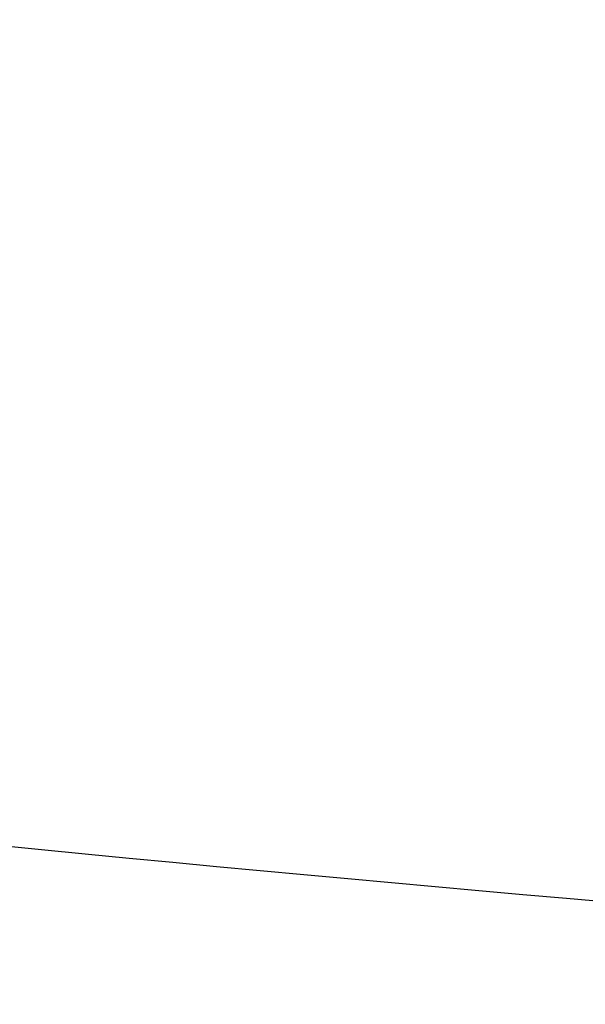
# Model space of a CAD drawing. Header units: millimetres. Extents: x 54 to 130, y 13 to 286.
# Tile 154 of 256: x 99.7575 to 99.7996, y 13.4799 to 13.5532. Entities that reach past the tile are written whole.
import ezdxf

# ---------------------------------------------------------------- set-up
doc = ezdxf.new("R2010")
doc.units = ezdxf.units.MM

msp = doc.modelspace()

# ---------------------------------------------------------------- linework, layer by layer
at = {"color": 7, "linetype": 'Continuous', "lineweight": 25}
msp.add_open_spline([(99.899068, 13.47989), (99.829631, 13.484992), (99.529812, 13.507021), (99.005493, 13.677612), (98.393071, 13.968025), (97.855291, 14.329449), (97.388213, 14.718444), (96.933224, 15.176223), (96.527563, 15.658539), (96.168171, 16.144856), (95.851766, 16.618326), (95.542901, 17.127342), (95.241553, 17.671821), (94.881313, 18.382854), (94.469585, 19.293562), (94.017107, 20.439428), (93.623402, 21.575151), (93.282479, 22.671474), (92.989661, 23.705527), (92.719148, 24.756534), (92.476345, 25.791888), (92.260405, 26.801958), (92.065596, 27.803969), (91.921677, 28.623761), (91.820283, 29.246265), (91.755915, 29.660582), (91.696779, 30.062189), (91.642884, 30.451092), (91.594158, 30.827245), (91.550856, 31.190821), (91.509741, 31.562401), (91.475111, 31.947332), (91.452081, 32.349912), (91.441441, 32.749846), (91.443447, 33.147257), (91.458771, 33.560789), (91.489256, 33.987453), (91.537246, 34.423143), (91.601247, 34.846393), (91.678665, 35.243726), (91.766465, 35.612002), (91.862618, 35.94756), (91.968988, 36.257744), (92.069426, 36.503614), (92.15881, 36.692886), (92.230878, 36.826564), (92.300765, 36.941209), (92.378346, 37.045267), (92.478137, 37.170426), (92.605244, 37.322342), (92.970833, 37.753132), (93.329494, 38.144074), (93.676, 38.493462), (93.78054, 38.597209), (93.886109, 38.700286), (93.992704, 38.802702), (94.100326, 38.904455), (94.346873, 39.13385), (94.604411, 39.362519), (94.872968, 39.590343), (95.012302, 39.706323), (95.156771, 39.824331), (95.318365, 39.95375), (95.496314, 40.093183), (95.68619, 40.23827), (96.070239, 40.524179), (96.644248, 40.922564), (97.404515, 41.384617), (98.05424, 41.721654), (98.597164, 41.970625), (99.040152, 42.152869), (99.480373, 42.314478), (99.896149, 42.445213), (100.17806, 42.528779), (100.315353, 42.559765), (100.329367, 42.562928)], degree=3, knots=[0, 0, 0, 0, 0.009143, 0.039479, 0.069462, 0.091213, 0.112814, 0.134346, 0.155889, 0.172095, 0.188334, 0.204635, 0.22103, 0.237549, 0.265434, 0.293877, 0.323002, 0.345281, 0.367747, 0.390445, 0.411857, 0.431722, 0.45153, 0.471309, 0.479519, 0.487434, 0.495056, 0.502387, 0.509432, 0.516192, 0.522671, 0.530049, 0.537284, 0.544417, 0.551489, 0.558543, 0.566629, 0.574653, 0.582679, 0.590774, 0.598211, 0.605511, 0.612725, 0.619909, 0.624144, 0.628246, 0.631787, 0.635193, 0.639872, 0.646535, 0.653796, 0.693243, 0.698153, 0.7031, 0.708084, 0.713106, 0.718166, 0.723263, 0.747809, 0.754208, 0.760663, 0.767174, 0.774248, 0.783036, 0.791761, 0.800423, 0.83586, 0.870264, 0.903501, 0.92326, 0.942966, 0.962626, 0.98185, 0.998147, 1, 1, 1, 1], dxfattribs=at)

doc.saveas('drawing.dxf')
